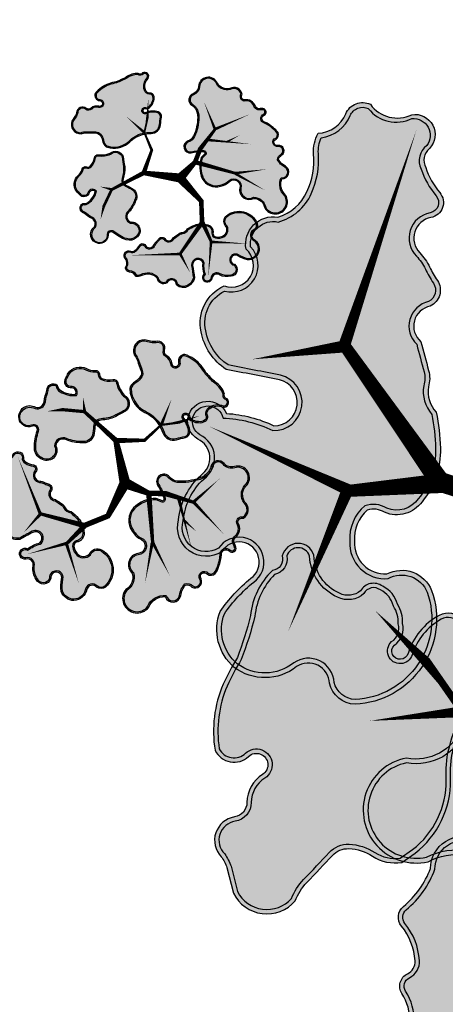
# Model space of a CAD drawing. Header units: metres. Extents: x 32353251 to 32353583, y 5707748 to 5708004.
# Tile 12 of 164: x 32353314 to 32353325, y 5707874 to 5707900. Entities that reach past the tile are written whole.
import ezdxf

# ---------------------------------------------------------------- set-up
doc = ezdxf.new("R2010")
doc.units = ezdxf.units.M
doc.header["$LTSCALE"] = 0.75
doc.layers.get('0').update_dxf_attribs({"linetype": 'CONTINUOUS'})
for name, color, linetype, transparency in [('10414944$0$PF-Krone', 33, 'CONTINUOUS', 0.7), ('10414944$0$PF-Krone_SOL', 70, 'CONTINUOUS', 0.7), ('10414944$0$ST-Baum', 7, 'CONTINUOUS', 0.7)]:
    doc.layers.add(name, color=color, linetype=linetype, transparency=transparency)
doc.layers.add('10414944$0$PF-Stamm', color=7, linetype='CONTINUOUS', true_color=0x5f5144, transparency=0.7)

# ---------------------------------------------------------------- blocks, each defined once
blk = doc.blocks.new('10414944$0$PF-BAUM_12')
at = {"layer": '10414944$0$PF-Krone_SOL', "transparency": 33554457}
h = blk.add_hatch(color=256, dxfattribs=at)
h.dxf.hatch_style = 1
h.set_gradient(color1=(88, 186, 72), color2=(175, 217, 170), tint=1, name='INVSPHERICAL')
edge = h.paths.add_edge_path()
edge.add_arc((-1.2758, 1.3994), 0.541, 250.247, 303.4279)
edge.add_arc((-0.5984, 0.4188), 0.6511, 94.3691, 125.6409, ccw=False)
edge.add_arc((-0.5871, 0.2707), 0.7996, 79.906, 94.3691, ccw=False)
edge.add_arc((-0.4074, 1.2805), 0.2261, 259.906, 345.0368)
edge.add_arc((3.3556, 0.2748), 3.669, 162.1844, 165.0368, ccw=False)
edge.add_arc((-0.2456, 1.4321), 0.1137, 342.1844, 421.4181)
edge.add_arc((-0.3772, 1.1907), 0.3886, 61.4181, 105.4179)
edge.add_arc((-0.4936, 1.6129), 0.0494, 76.8677, 285.4179, ccw=False)
edge.add_arc((-0.4342, 1.767), 0.1165, 245.5523, 317.8819)
edge.add_arc((-0.4413, 1.8543), 0.1901, 299.5067, 335.7073)
edge.add_arc((-0.3904, 1.8889), 0.1664, 317.3096, 366.5168)
edge.add_arc((-0.3153, 1.9138), 0.0904, 356.15, 452.3298)
edge.add_arc((-0.2837, 2.1143), 0.1157, 186.3955, 252.2185, ccw=False)
edge.add_arc((-0.1459, 2.1399), 0.2556, 124.2968, 188.6524, ccw=False)
edge.add_arc((-0.3624, 2.4158), 0.0972, 318.2129, 468.9396)
edge.add_arc((-0.4455, 2.5549), 0.0698, 219.6885, 317.568, ccw=False)
edge.add_arc((-0.5987, 2.0825), 0.4392, 76.9102, 116.5449)
edge.add_arc((-1.4951, 4.5572), 2.1964, 281.7611, 288.5889, ccw=False)
edge.add_arc((-1.0114, 0.8578), 1.5496, 91.3323, 98.0021)
edge.add_arc((-1.1102, 1.691), 0.7109, 99.4638, 131.7622)
edge.add_arc((-1.4773, 2.1554), 0.1252, 148.2467, 256.0758)
edge.add_arc((-1.5238, 1.968), 0.068, -114.9556, 76.0758, ccw=False)
edge.add_arc((-1.6369, 1.7248), 0.2002, 65.0444, 122.1083)
edge.add_arc((-1.7899, 1.9686), 0.0876, 221.6314, 302.1083, ccw=False)
edge.add_arc((-1.9603, 1.8172), 0.1403, 41.6314, 166.8648)
edge.add_arc((-2.3449, 1.9519), 0.2684, 321.9495, 337.4752, ccw=False)
edge.add_line((-2.1335, 1.7864), (-2.2407, 1.6721))
edge.add_arc((-2.0502, 1.5575), 0.2224, 148.9568, 261.833)
edge.add_arc((-2.0149, 1.0239), 0.3205, 78.7718, 102.0334, ccw=False)
edge.add_arc((0.8412, 15.4111), 14.3475, 258.77175, 259.65948)
edge.add_arc((-1.7568, 1.1728), 0.1259, 30.356, 79.6595, ccw=False)
edge.add_arc((-1.8871, 1.0965), 0.2769, -0.4934, 30.356, ccw=False)
edge.add_arc((-1.3602, 1.092), 0.25, 179.5066, 221.3188)
edge.add_line((-1.548, 0.9269), (-1.4587, 0.8902))
edge = h.paths.add_edge_path()
edge.add_arc((-2.0595, -1.0849), 0.2169, 117.743, 251.4279, ccw=False)
edge.add_arc((-2.2535, -0.7961), 0.1343, 313.8671, 413.8729)
edge.add_arc((-1.1381, 0.5382), 1.6051, 221.524, 229.789, ccw=False)
edge.add_arc((-2.2843, -0.4137), 0.1251, 108.798, 243.7029, ccw=False)
edge.add_arc((-2.2657, -0.171), 0.1376, 244.6115, 299.8242)
edge.add_arc((-2.4922, 0.2242), 0.593, 299.8242, 314.8752)
edge.add_arc((-2.3634, 0.0948), 0.4104, 314.8752, 336.5607)
edge.add_arc((-2.0604, -0.1191), 0.0893, 34.547, 142.2333)
edge.add_arc((-2.2509, -0.0174), 0.1288, 205.94, 338.605, ccw=False)
edge.add_arc((-1.1082, 0.8264), 1.5473, 211.5442, 215.5748, ccw=False)
edge.add_arc((-2.1647, 0.1359), 0.2879, 123.2934, 204.4063, ccw=False)
edge.add_arc((-2.4675, 0.6266), 0.289, 300.0552, 335.4001)
edge.add_arc((-2.1302, 0.4722), 0.0819, 58.4002, 155.4001, ccw=False)
edge.add_arc((-2.0455, 0.6099), 0.0798, 238.4002, 306.4204)
edge.add_arc((-2.2163, 0.8415), 0.3675, 306.4204, 341.4929)
edge.add_arc((-1.7884, 0.6982), 0.0838, 72.4288, 161.4929, ccw=False)
edge.add_arc((-1.597, 1.3024), 0.5499, 252.4288, 281.6379)
edge.add_arc((-1.3833, 0.6006), 0.1928, 8.2479, 122.231, ccw=False)
edge.add_arc((1.4313, 0.4424), 2.6303, 175.9465, 181.0704)
edge.add_arc((-2.004, 0.487), 0.8109, 332.6061, 353.3579, ccw=False)
edge.add_arc((-1.1696, 0.0546), 0.1289, 152.6061, 239.8128)
edge.add_arc((-1.5709, -0.6354), 0.6693, 44.4632, 59.8128, ccw=False)
edge.add_arc((-1.2417, -0.3122), 0.208, -40.1663, 44.4632, ccw=False)
edge.add_arc((-1.7965, -0.0425), 0.8201, 308.5293, 330.4961, ccw=False)
edge.add_arc((-1.2134, -0.8063), 0.142, 120.5815, 237.174)
edge.add_arc((-1.3033, -1.1297), 0.2045, -64.491, 86.396, ccw=False)
edge.add_arc((-1.343, -1.1115), 0.2397, 240.4754, 302.2336, ccw=False)
edge.add_arc((-1.2125, -0.7918), 0.5839, 226.3665, 244.7952, ccw=False)
edge.add_arc((-0.7205, -0.1508), 1.3901, 222.9429, 229.9249, ccw=False)
edge.add_arc((-1.7937, -1.1495), 0.076, 42.9191, 173.4992)
edge.add_arc((-2.058, -1.1133), 0.1908, 248.2896, 351.6714, ccw=False)
edge = h.paths.add_edge_path()
edge.add_arc((1.2059, -0.0381), 0.6649, 150.7734, 194.5558)
edge.add_arc((0.911, -0.0942), 0.3659, 197.6599, 276.7526)
edge.add_arc((0.9525, -0.0442), 0.4134, 270.2152, 305.5241)
edge.add_arc((1.2637, -0.512), 0.1494, -27.7225, 118.3909, ccw=False)
edge.add_arc((1.6106, -0.6627), 0.2295, 159.2735, 288.7974)
edge.add_arc((1.6267, -1.1446), 0.2709, -1.083, 77.6692, ccw=False)
edge.add_arc((2.1687, -1.0477), 0.2897, 200.6132, 382.9337)
edge.add_arc((2.7072, -0.7257), 0.3429, 147.8227, 217.591, ccw=False)
edge.add_arc((2.4468, -0.3829), 0.1629, 259.448, 409.1515)
edge.add_arc((2.7989, 0.0617), 0.4045, 199.7173, 232.6211, ccw=False)
edge.add_arc((2.5485, -0.1163), 0.1368, 103.2593, 162.2981, ccw=False)
edge.add_arc((2.4584, 0.1299), 0.1274, 297.4752, 447.5021)
edge.add_arc((2.4597, 0.3353), 0.0783, 98.8157, 273.1184, ccw=False)
edge.add_arc((2.4, 0.5247), 0.1217, 293.027, 374.9291)
edge.add_arc((2.0245, 0.3266), 0.5439, 24.9483, 42.1183)
edge.add_arc((1.7775, 0.1571), 0.8417, 39.3994, 55.75)
edge.add_arc((2.2887, 0.9354), 0.0906, 104.7131, 245.5829, ccw=False)
edge.add_arc((2.2455, 1.1001), 0.0797, 284.7131, 435.2869)
edge.add_arc((2.1786, 0.8455), 0.3429, 75.2869, 90.1544)
edge.add_arc((2.192, 1.2908), 0.1034, 200.5438, 262.034, ccw=False)
edge.add_arc((1.8708, 1.2323), 0.2255, 5.6552, 92.2855)
edge.add_arc((1.8923, 1.533), 0.0813, 129.4673, 248.0142, ccw=False)
edge.add_arc((1.6377, 1.5925), 0.2029, 0.9413, 108.0271)
edge.add_arc((1.5516, 2.0411), 0.2568, 198.8038, 275.2311, ccw=False)
edge.add_arc((1.081, 1.9053), 0.2335, 13.1092, 167.2288)
edge.add_arc((0.6671, 1.9992), 0.1909, 279.3003, 347.2288, ccw=False)
edge.add_arc((0.7224, 1.6615), 0.1513, 99.3003, 228.8092)
edge.add_arc((0.4652, 1.3676), 0.2392, 21.1744, 48.8092, ccw=False)
edge.add_arc((0.3242, 1.313), 0.3904, -10.7857, 21.1744, ccw=False)
edge.add_arc((-0.3793, 1.447), 1.1066, 325.7449, 349.2143, ccw=False)
edge.add_arc((0.3558, 0.9464), 0.2172, 278.2663, 325.7449, ccw=False)
edge.add_arc((0.408, 0.5869), 0.146, 98.2663, 271.6731)
edge.add_arc((0.4514, -0.8972), 1.3387, 79.7675, 91.6731, ccw=False)
edge.add_arc((0.6892, 0.3779), 0.0423, -16.4325, 90.0101, ccw=False)
edge.add_line((0.7298, 0.3659), (0.6257, 0.2866))
edge = h.paths.add_edge_path()
edge.add_arc((-1.5552, -2.2569), 0.1724, 12.6189, 77.7455)
edge.add_arc((-1.4977, -1.992), 0.0986, 164.1816, 257.7455, ccw=False)
edge.add_arc((-1.7215, -1.8391), 0.1803, 315.6358, 396.2247)
edge.add_arc((-1.4722, -1.6964), 0.1099, 56.0167, 199.1656, ccw=False)
edge.add_arc((-1.3562, -1.5375), 0.087, 231.1844, 306.609)
edge.add_arc((-1.4968, -1.2476), 0.4081, 298.1575, 320.4218)
edge.add_arc((-1.118, -1.5607), 0.0835, 20.6534, 140.4218, ccw=False)
edge.add_arc((-0.9321, -1.4907), 0.1152, 200.6534, 324.1572)
edge.add_arc((-0.5981, -1.7319), 0.2968, 125.8433, 144.1572, ccw=False)
edge.add_arc((-1.1307, -0.9947), 0.6126, 305.8433, 313.7683)
edge.add_arc((-0.6402, -1.5068), 0.0965, 35.283, 133.7683, ccw=False)
edge.add_arc((-0.4573, -1.4114), 0.1114, 200.8653, 329.8017)
edge.add_arc((5.9643, -14.9126), 14.8587, 114.56415, 115.19461, ccw=False)
edge.add_arc((-0.1458, -1.5341), 0.1511, 81.9994, 116.2838, ccw=False)
edge.add_arc((-0.1295, -1.2153), 0.1692, 271.6238, 322.4573)
edge.add_arc((0.4219, -2.3582), 1.1204, 101.7391, 111.8636, ccw=False)
edge.add_arc((0.2817, -1.7045), 0.4518, 61.0493, 101.1946, ccw=False)
edge.add_arc((0.4293, -1.462), 0.1686, -13.3297, 65.0541, ccw=False)
edge.add_arc((0.701, -1.5438), 0.116, 158.2537, 207.0243)
edge.add_arc((0.7267, -1.4357), 0.2061, 231.2626, 284.3776)
edge.add_arc((0.7594, -1.468), 0.1684, 276.3107, 373.1888)
edge.add_arc((1.0623, -1.3226), 0.1754, 121.9096, 217.5827, ccw=False)
edge.add_arc((1.2009, -1.5786), 0.4663, 12.4963, 119.7416, ccw=False)
edge.add_arc((1.5062, -1.4974), 0.1512, -66.2252, 7.4787, ccw=False)
edge.add_arc((1.5907, -1.7479), 0.1146, 101.8196, 224.4343)
edge.add_arc((1.3238, -2.0366), 0.2788, -26.9882, 48.417, ccw=False)
edge.add_arc((1.3365, -2.0229), 0.2743, 258.9909, 329.2486, ccw=False)
edge.add_arc((1.6618, -1.4757), 0.8996, 229.3858, 245.1764, ccw=False)
edge.add_arc((0.9994, -2.237), 0.1097, 45.6037, 249.2448)
edge.add_arc((0.8451, -2.4465), 0.1573, -95.435, 42.7788, ccw=False)
edge.add_arc((0.8007, -2.2203), 0.3839, 232.8, 274.4074, ccw=False)
edge.add_arc((0.4866, -2.6064), 0.1147, 44.402, 165.1103)
edge.add_arc((0.2716, -2.5387), 0.1109, 123.3852, 339.8557, ccw=False)
edge.add_arc((0.9022, -2.3675), 0.6961, 164.2604, 186.4803, ccw=False)
edge.add_arc((0.1064, -2.2008), 0.1278, 9.9652, 176.7192)
edge.add_arc((-48.3159, -1.4499), 48.3004, 358.76613, 359.11787, ccw=False)
edge.add_arc((-0.3152, -2.3669), 0.3137, 290.4729, 336.8998, ccw=False)
edge.add_arc((-0.2908, -2.4562), 0.2217, 213.8839, 292.6434, ccw=False)
edge.add_arc((-0.5922, -2.5593), 0.1191, 350.144, 508.4434)
edge.add_arc((-0.7458, -2.3559), 0.1504, 180.1486, 290.2791, ccw=False)
edge.add_arc((-1.1241, -2.4703), 0.2548, 26.5922, 75.6656)
edge.add_arc((-1.166, -2.6346), 0.4243, 75.6656, 104.3344)
edge.add_arc((-1.3217, -2.0253), 0.2045, 251.4046, 284.3344, ccw=False)
at = {"layer": '10414944$0$PF-Krone'}
for points in [[(-1.4587, 0.8902, 0.236302), (-0.9778, 0.9479, -0.137302), (-0.648, 1.068, -0.063191), (-0.447, 1.0579, 0.389536), (-0.189, 1.2221, -0.012446), (-0.1374, 1.3973, 0.360188), (-0.1913, 1.5319, 0.194379), (-0.4805, 1.5653, -1.286295), (-0.4824, 1.6609, 0.326511), (-0.3477, 1.6889, 0.159282), (-0.2681, 1.7761, 0.218069), (-0.2251, 1.9078, 0.446169), (-0.319, 2.0042, -0.295374), (-0.3986, 2.1015, -0.288426), (-0.29, 2.3511, 0.772377), (-0.394, 2.5078, -0.455092), (-0.4992, 2.5103, 0.174684), (-0.7949, 2.4754, -0.029801), (-1.0474, 2.4069, 0.029111), (-1.2271, 2.3923, 0.141869), (-1.5837, 2.2213, 0.508586), (-1.5074, 2.034, -1.101217), (-1.5525, 1.9063, 0.254264), (-1.7433, 1.8944, -0.366329), (-1.8554, 1.9104, 0.608209), (-2.0969, 1.8491, -0.067848), (-2.1335, 1.7864, 0), (-2.2407, 1.6721, 0.536623), (-2.0818, 1.3373, -0.101848), (-1.9525, 1.3382, 0.003873), (-1.7342, 1.2967, -0.218508), (-1.6482, 1.2364, -0.135425), (-1.6102, 1.0941, 0.184492), (-1.548, 0.9269)], [(-1.4493, 0.9145, 0.235756), (-0.9926, 0.9693, -0.137109), (-0.65, 1.0939, -0.063191), (-0.4424, 1.0835, 0.389536), (-0.2141, 1.2288, -0.012446), (-0.1622, 1.4053, 0.360188), (-0.2037, 1.5091, 0.194379), (-0.4736, 1.5402, -1.313113), (-0.4736, 1.6855, 0.345734), (-0.3643, 1.7094, 0.172714), (-0.2901, 1.7907, 0.230529), (-0.2512, 1.9073, 0.475615), (-0.3219, 1.9779, -0.304436), (-0.4244, 2.098, -0.284585), (-0.3075, 2.3706, 0.726016), (-0.3802, 2.4848, -0.402009), (-0.5128, 2.4867, 0.170881), (-0.7849, 2.4513, -0.030277), (-1.0444, 2.381, 0.029443), (-1.2231, 2.3665, 0.140272), (-1.5634, 2.2045, 0.497246), (-1.5012, 2.0592, -1.101217), (-1.5634, 1.8827, 0.254264), (-1.7295, 1.8724, -0.366329), (-1.8748, 1.8931, 0.61415), (-2.072, 1.8412, -0.070819), (-2.1138, 1.7695, 0), (-2.2198, 1.6564, 0.525075), (-2.0824, 1.3638, -0.0983), (-1.9475, 1.3638, 0.003873), (-1.7295, 1.3222, -0.218508), (-1.6257, 1.2496, -0.135425), (-1.5842, 1.0939, 0.177651), (-1.5323, 0.9486)], [(0.6257, 0.2866, 0.193395), (0.5624, -0.2052, 0.359494), (0.9541, -0.4575, 0.155295), (1.1927, -0.3806, -0.740727), (1.396, -0.5815, 0.634154), (1.6845, -0.88, -0.357816), (1.8975, -1.1497, 1.020458), (2.4355, -0.9348, -0.314188), (2.417, -0.5431, 0.765274), (2.5534, -0.2597, -0.144564), (2.4182, -0.0747, -0.263459), (2.5171, 0.0169, 0.767513), (2.4639, 0.2571, -0.951478), (2.4477, 0.4126, 0.373398), (2.5177, 0.556, 0.075059), (2.428, 0.6914, 0.071464), (2.2513, 0.8529, -0.705879), (2.2657, 1.023, 0.771312), (2.2657, 1.1771, 0.064963), (2.1777, 1.1884, -0.27493), (2.0952, 1.2545, 0.397091), (1.8618, 1.4576, -0.568927), (1.8406, 1.5958, 0.504511), (1.575, 1.7854, -0.346415), (1.3085, 1.9583, 0.796288), (0.8532, 1.957, -0.305389), (0.698, 1.8108, 0.634062), (0.6227, 1.5476, -0.121167), (0.6883, 1.454, -0.140363), (0.7077, 1.2399, -0.102764), (0.5353, 0.8241, -0.21018), (0.387, 0.7314, 0.944057), (0.4123, 0.4409, -0.051995), (0.6892, 0.4202, -0.500995), (0.7298, 0.3659)], [(0.6458, 0.2692, 0.190937), (0.5874, -0.198, 0.360145), (0.9525, -0.4315, 0.157291), (1.1788, -0.3585, -0.740752), (1.4198, -0.5921, 0.643471), (1.6826, -0.853, -0.360113), (1.9236, -1.145, 1.005174), (2.4128, -0.9479, -0.325759), (2.4055, -0.5134, 0.812791), (2.5369, -0.2798, -0.149118), (2.3909, -0.0755, -0.272395), (2.5077, 0.0413, 0.751835), (2.4639, 0.2311, -0.928423), (2.4401, 0.4377, 0.358623), (2.4931, 0.5472, 0.074197), (2.4083, 0.6744, 0.071015), (2.2383, 0.8302, -0.698214), (2.2591, 1.0482, 0.771312), (2.2591, 1.152, 0.066315), (2.1761, 1.1624, -0.286763), (2.0696, 1.2488, 0.408934), (1.8579, 1.4313, -0.545784), (1.8141, 1.6065, 0.489703), (1.5804, 1.7598, -0.350827), (1.2834, 1.9512, 0.798701), (0.8786, 1.9512, -0.305389), (0.7022, 1.7851, 0.634062), (0.6399, 1.5672, -0.121167), (0.7125, 1.4634, -0.140363), (0.7333, 1.235, -0.102764), (0.5568, 0.8095, -0.21018), (0.3908, 0.7057, 0.944057), (0.4115, 0.4669, -0.051616), (0.6918, 0.4462, -0.532673), (0.7514, 0.3497)], [(-2.1286, -1.2905, -0.65991), (-2.1605, -0.8929, 0.466338), (-2.1744, -0.6876, -0.036078), (-2.3398, -0.5259, -0.667578), (-2.3247, -0.2952, 0.245683), (-2.1973, -0.2903, 0.065767), (-2.0738, -0.1961, 0.094904), (-1.9868, -0.0685, 0.507802), (-2.131, -0.0644, -0.653541), (-2.3667, -0.0738, -0.017589), (-2.4268, 0.0169, -0.369479), (-2.3227, 0.3765, 0.155455), (-2.2047, 0.5063, -0.450466), (-2.0873, 0.542, 0.305827), (-1.9981, 0.5457, 0.154239), (-1.8678, 0.7248, -0.409437), (-1.7631, 0.7781, 0.128143), (-1.4861, 0.7637, -0.54286), (-1.1924, 0.6283, 0.022361), (-1.1986, 0.3932, -0.090795), (-1.284, 0.1139, 0.400005), (-1.2344, -0.0569, -0.067076), (-1.0933, -0.1666, -0.387019), (-1.0828, -0.4464, -0.096143), (-1.2857, -0.6841, 0.557693), (-1.2904, -0.9256, -0.773495), (-1.2152, -1.3143, -0.276189), (-1.4612, -1.3201, -0.080584), (-1.6154, -1.2144, -0.030474), (-1.7381, -1.0978, 0.640635), (-1.8692, -1.1409, -0.484398)], [(-2.2272, -1.1718, -0.377035), (-2.1418, -0.911, 0.462758), (-2.1582, -0.6671, -0.036793), (-2.3239, -0.5046, -0.650672), (-2.3251, -0.3233, 0.226885), (-2.1843, -0.3129, 0.065767), (-2.0555, -0.2145, 0.102669), (-1.9578, -0.0664, 0.560734), (-2.154, -0.0518, -0.672352), (-2.3442, -0.0605, -0.017696), (-2.4038, 0.0291, -0.366993), (-2.309, 0.3543, 0.154831), (-2.181, 0.4955, -0.450466), (-2.1009, 0.5198, 0.305827), (-1.9827, 0.5248, 0.154239), (-1.8432, 0.7165, -0.409437), (-1.7709, 0.7533, 0.13033), (-1.476, 0.7393, -0.546373), (-1.2186, 0.6272, 0.02192), (-1.2246, 0.3945, -0.090238), (-1.3071, 0.1259, 0.400005), (-1.2475, -0.0793, -0.067076), (-1.1118, -0.1848, -0.390762), (-1.1042, -0.4314, -0.096389), (-1.3005, -0.6626, 0.568263), (-1.2983, -0.9513, -0.791061), (-1.2278, -1.2915, -0.279339), (-1.4492, -1.297, -0.081396), (-1.5981, -1.195, -0.030819), (-1.7198, -1.0793, 0.674462), (-1.888, -1.14, -0.76422)], [(-1.3869, -2.2192, 0.292073), (-1.5186, -2.0883, -0.432551), (-1.5925, -1.9652, 0.366883), (-1.576, -1.7325, -0.720884), (-1.4107, -1.6053, 0.341522), (-1.3043, -1.6073, 0.097453), (-1.1823, -1.5075, -0.576003), (-1.0399, -1.5313, 0.597917), (-0.8388, -1.5581, -0.08008), (-0.772, -1.4913, 0.034593), (-0.7069, -1.4371, -0.458286), (-0.5614, -1.451, 0.630565), (-0.361, -1.4674, -0.002751), (-0.2127, -1.3986, -0.15072), (-0.1247, -1.3845, 0.225513), (0.0047, -1.3184, -0.044205), (0.194, -1.2613, -0.176981), (0.5004, -1.3091, -0.356005), (0.5933, -1.5008, 0.216074), (0.5977, -1.5965, 0.235998), (0.7779, -1.6354, 0.449828), (0.9233, -1.4296, -0.443521), (0.9696, -1.1737, -0.505384), (1.6561, -1.4777, -0.333159), (1.5672, -1.6358, 0.592663), (1.5088, -1.8281, -0.341427), (1.5722, -2.1632, -0.316536), (1.2841, -2.2922, -0.069009), (1.0762, -2.1586, 1.23095), (0.9605, -2.3396, -0.688656), (0.8302, -2.6031, -0.183568), (0.5686, -2.5261, 0.581478), (0.3758, -2.5769, -1.382341), (0.2106, -2.4461, -0.097258), (0.2322, -2.1787, 0.890608), (-0.0212, -2.1935, -0.001535), (-0.0267, -2.4899, -0.205393), (-0.2055, -2.6607, -0.357852), (-0.4749, -2.5797, 0.826532), (-0.6937, -2.497, -0.521291), (-0.8962, -2.3563, 0.217457), (-1.061, -2.2235, 0.125748), (-1.2711, -2.2235, -0.14468)], [(-1.3656, -2.1984, 0.270797), (-1.5131, -2.0629, -0.432551), (-1.5675, -1.9722, 0.354737), (-1.5553, -1.7285, -0.649808), (-1.424, -1.6226, 0.359616), (-1.292, -1.6303, 0.097453), (-1.1623, -1.5241, -0.576003), (-1.0642, -1.5405, 0.597917), (-0.8177, -1.5733, -0.08008), (-0.7567, -1.5124, 0.034593), (-0.6889, -1.4559, -0.446057), (-0.5843, -1.4638, 0.599943), (-0.343, -1.4877, -0.002629), (-0.2015, -1.4221, -0.15559), (-0.1264, -1.4105, 0.218765), (0.0207, -1.3401, -0.04262), (0.1991, -1.2868, -0.177473), (0.4886, -1.3323, -0.354321), (0.5684, -1.4932, 0.222706), (0.5772, -1.6133, 0.240128), (0.7826, -1.661, 0.456345), (0.9471, -1.4178, -0.452999), (0.9829, -1.1961, -0.504186), (1.6305, -1.4822, -0.325283), (1.5589, -1.611, 0.587825), (1.491, -1.847, -0.341406), (1.5495, -2.1506, -0.312164), (1.2921, -2.2672, -0.067854), (1.0938, -2.1394, 1.19624), (0.9451, -2.3614, -0.679338), (0.8305, -2.577, -0.183947), (0.5857, -2.5065, 0.573485), (0.351, -2.5689, -1.514783), (0.2386, -2.4604, -0.105945), (0.2588, -2.1803, 0.910696), (-0.0472, -2.1926, -0.001511), (-0.0526, -2.4842, -0.20139), (-0.2151, -2.6365, -0.344816), (-0.4477, -2.573, 0.767089), (-0.7104, -2.4752, -0.515063), (-0.8701, -2.3505, 0.223578), (-1.0546, -2.1983, 0.125748), (-1.2775, -2.1983, -0.125245)]]:
    blk.add_lwpolyline(points, format="xyb", close=True, dxfattribs=at)
at = {"layer": '10414944$0$PF-Stamm'}
for points in [[(0.0456, -0.1011, 0.2167, 0.1084, 0), (-0.7801, 0.1666, 0.1084, 0.065, 0), (-0.4991, 0.6653, 0.065, 0.0433, 0), (-0.5991, 1.1076, 0.0433, 0.0433, 0), (-0.4753, 1.4051, 0.065, 1.976742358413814e-14, 0), (-0.3709, 1.869, 0, 0, 0)], [(0.0456, -0.1011, 0.2167, 0.1084, 0), (0.458, 0.2037, 0.1084, 0.1084, 0), (0.6352, 0.4942, 0.1084, 0.065, 0), (1.0621, 0.8906, 0.065, 0, 0), (0.9169, 1.5817, 0, 0, 0)], [(-0.5991, 1.1076, 0.065, 0, 0), (-0.9411, 1.541, 0, 0, 0)], [(1.0734, 0.8981, 0.065, 0, 0), (1.9382, 1.1002, 0, 0, 0)], [(0.8405, 0.6849, 0.0657, 0.065, 0), (0.8408, 0.6755, 0.065, 0, 0), (1.8499, 0.3936, 0, 0, 0)], [(1.2915, 0.5526, 0.0455, 1.248468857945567e-14, 0), (1.6095, 0.6515, 0, 0, 0)], [(-0.7801, 0.1666, 0.1084, 0.065, 0), (-1.5906, -0.088, 0.065, 0, 0), (-1.8608, 0.029, 0, 0, 0)], [(0.4766, 0.1999, 0.1084, 0.065, 0), (1.3496, -0.2158, 0.065, 0, 0), (2.1032, -0.2533, 0, 0, 0)], [(0.0456, -0.1011, 0.2167, 0.1084, 0), (0.4458, -0.7261, 0.1084, 0.1084, 0), (0.3792, -1.2094, 0.1084, 0.065, 0), (0.5139, -1.7227, 0.065, 2.236840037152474e-14, 0), (1.3267, -1.9065, 0, 0, 0)], [(-1.5855, -0.0745, 0.065, 0.065, 0), (-1.8491, -0.4467, 0.065, 0, 0), (-1.9786, -0.7431, 0, 0, 0)], [(1.3551, -0.2293, 0.065, 0, 0), (1.9846, -0.7587, 0, 0, 0), (1.9985, -0.7574, 0, 0, 0)], [(0.3792, -1.2284, 0.1084, 0.065, 0), (-0.2688, -1.8764, 0.065, 0, 0), (-1.4983, -1.6926, 0, 0, 0)], [(0.5086, -1.7124, 0.065, 0, 0), (0.297, -2.5257, 0, 0, 0)], [(-0.2593, -1.8859, 0.065, 0, 0), (-0.1056, -2.3597, 0, 0, 0), (-0.2688, -2.6512, 0, 0, 0)]]:
    blk.add_lwpolyline(points, format="xyseb", dxfattribs=at)
blk = doc.blocks.new('10414944')
at = {"layer": '10414944$0$ST-Baum'}
for p, xscale, yscale, zscale, rotation in [((32353331.271, 5707888.435), 4.769318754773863, 4.769318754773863, 1.987216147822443, 260), ((32353318.327, 5707895.72), 1.101337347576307, 1.101337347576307, 0.4588905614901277, 10), ((32353331.268, 5707881.283), 4.389404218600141, 4.389404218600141, 1.828918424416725, 57.40868327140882), ((32353317.045, 5707887.774), 1.304551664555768, 1.304551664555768, 0.5435631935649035, 300.0000000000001)]:
    blk.add_blockref('10414944$0$PF-BAUM_12', p, dxfattribs=dict(at, xscale=xscale, yscale=yscale, zscale=zscale, rotation=rotation))

msp = doc.modelspace()

# ---------------------------------------------------------------- block references
msp.add_blockref('10414944', (0, 0))

doc.saveas('drawing.dxf')
